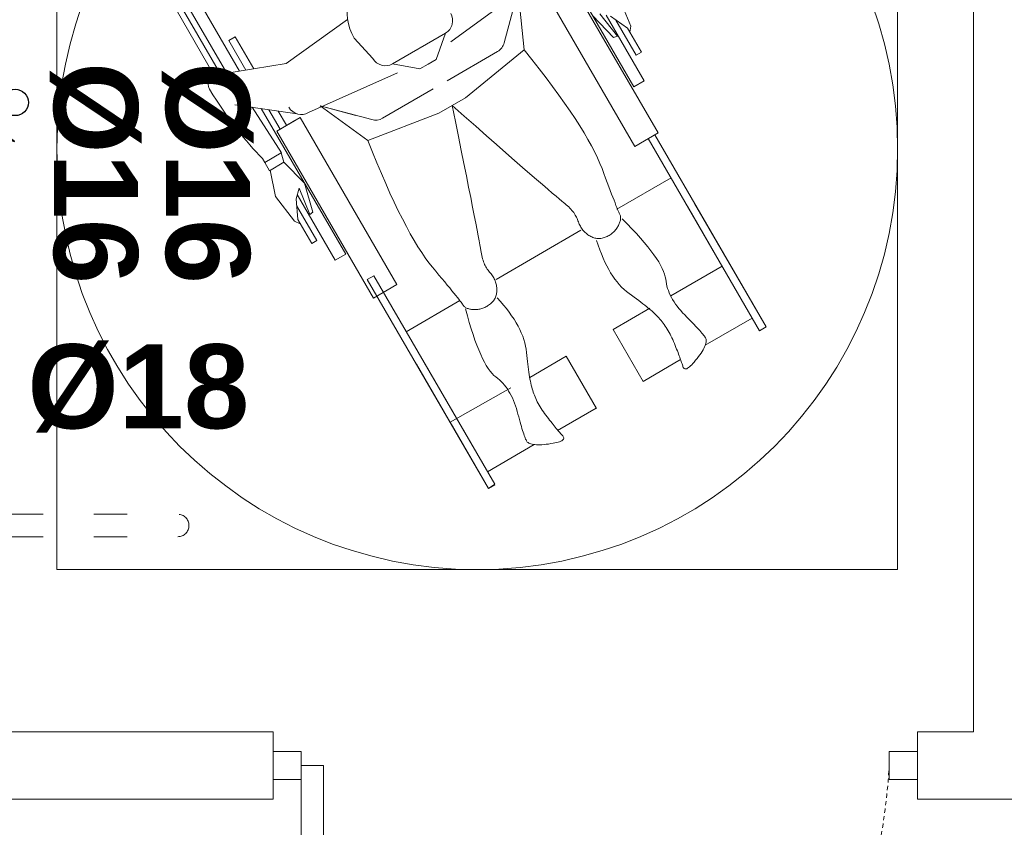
# Model space of a CAD drawing. Header units: millimetres. Extents: x -6697 to 21546, y -3389 to 18959.
# Tile 114 of 153: x 2792 to 2968, y 12529 to 12673. Entities that reach past the tile are written whole.
import ezdxf
from ezdxf import colors
from ezdxf.entities.mleader import LeaderData, LeaderLine
from ezdxf.math import Vec2, Vec3

# ---------------------------------------------------------------- set-up
doc = ezdxf.new("R2010")
doc.units = ezdxf.units.MM
doc.linetypes.add('ACAD_ISO03W100', pattern=[30, 12, -18])
doc.linetypes.add('JIS_02_0.7', pattern=[1.35, 0.75, -0.6])
for name, color, linetype, lineweight, true_color in [('2DH_PLS_P', 5, 'Continuous', 25, 0x0000ff), ('2DS_PLS_CW', 20, 'Continuous', 50, 0xff3f00), ('sanitarka', 7, 'Continuous', 5, 0x666666), ('wyposazenie sanitarne', 7, 'Continuous', 5, 0x999999), ('wyposażenie', 7, 'Continuous', 5, 0x999999)]:
    doc.layers.add(name, color=color, linetype=linetype, lineweight=lineweight, true_color=true_color)
doc.layers.add('opisy', color=7, linetype='Continuous')
doc.layers.add('S_WODA', color=150, linetype='Continuous')
doc.layers.add('sciany_wew', color=7, linetype='Continuous', lineweight=18)
doc.layers.add('stolarka_mysz_drzwi', color=7, linetype='Continuous', lineweight=5)
doc.styles.add('Arial', font='arial.ttf')
doc.styles.add('ISO', font='isocpeur.ttf')
doc.styles.get("Standard").update_dxf_attribs({"font": 'arial.ttf'})

# ---------------------------------------------------------------- blocks, each defined once
blk = doc.blocks.new('niepełnosprawny')
at = {"layer": 'wyposażenie', "color": 0}
for p, q in [((879.56, 699.12), (893.62, 674.88)), ((881.53, 695.04), (897.66, 667.23)), ((825.82, 677.16), (816.79, 692.74)), ((818.52, 693.74), (827.94, 677.51)), ((877.64, 692.78), (893.77, 664.97)), ((876.21, 691.95), (863.14, 682.4)), ((874.31, 690.85), (872.02, 682.24)), ((874.31, 690.85), (875.37, 681.06)), ((891.1, 689.82), (893.09, 684.99)), ((823.73, 676.78), (817.37, 687.76)), ((818.23, 688.26), (824.76, 677)), ((845.94, 686.11), (835.71, 678.78)), ((886.77, 686.69), (890.25, 683.11)), ((890.87, 683.35), (887.95, 687.07)), ((895.35, 675.88), (889.01, 686.81)), ((889.73, 686.63), (892.56, 684.68)), ((894.01, 680.19), (890.63, 686.01)), ((892.56, 684.68), (894.87, 680.69)), ((893.09, 684.99), (892.97, 683.97)), ((826.14, 682.6), (827.22, 683.23)), ((828.99, 677.68), (826.14, 682.6)), ((827.22, 683.23), (830.31, 677.9)), ((847.01, 682.99), (850.13, 679.6)), ((862.24, 683.84), (853.41, 678.73)), ((862.24, 683.84), (860.68, 679.47)), ((890.25, 683.11), (890.87, 683.35)), ((870.91, 680.78), (862.52, 675.91)), ((875.37, 681.06), (865.56, 673.05)), ((894.01, 680.19), (894.87, 680.69)), ((860.68, 679.47), (859.33, 678.69)), ((860.68, 679.47), (859.33, 678.69)), ((835.71, 678.78), (824.82, 677)), ((853.41, 678.73), (857.98, 677.91)), ((857.98, 677.91), (859.33, 678.69)), ((857.98, 677.91), (859.33, 678.69)), ((839.44, 670.62), (854.22, 677.23)), ((895.35, 675.88), (893.62, 674.88)), ((895.35, 675.88), (893.62, 674.88)), ((851.77, 669.68), (860.16, 674.55)), ((865.56, 673.05), (861.13, 670.49)), ((827.12, 671.92), (837.53, 670.4)), ((830.06, 671.49), (834.91, 663.9)), ((831.55, 671.27), (845.61, 647.03)), ((832.82, 671.09), (834.69, 667.86)), ((834.39, 670.86), (835.77, 668.49)), ((841.34, 671.72), (849.32, 665.94)), ((841.34, 671.72), (849.95, 669.43)), ((841.34, 671.72), (849.32, 665.94)), ((841.34, 671.72), (847.31, 670.13)), ((834.12, 667.53), (838.01, 669.79)), ((834.12, 667.53), (838.01, 669.79)), ((834.12, 667.53), (837.15, 669.29)), ((834.12, 667.53), (837.15, 669.29)), ((835.63, 668.41), (838.01, 669.79)), ((838.01, 669.79), (854.14, 641.98)), ((849.32, 665.94), (861.13, 670.49)), ((834.12, 667.53), (850.25, 639.73)), ((897.66, 667.23), (893.77, 664.97)), ((831.74, 662.98), (832.12, 662.32)), ((832.12, 662.32), (834.89, 663.92)), ((835.33, 662.34), (834.89, 663.92)), ((832.12, 662.32), (832.92, 660.94)), ((832.92, 660.94), (835.33, 662.34)), ((833.05, 661.02), (833.9, 656.63)), ((835.33, 662.34), (838.76, 658.84)), ((890.8, 654.51), (899.81, 659.73)), ((837.85, 658.01), (837.34, 656.24)), ((839.63, 653.62), (837.85, 658.01)), ((838.76, 658.84), (840.14, 654.05)), ((833.9, 656.63), (837.11, 652.51)), ((837.34, 656.24), (837.63, 652.82)), ((843.88, 646.03), (837.55, 656.95)), ((840.81, 649.33), (837.44, 655.15)), ((902.58, 654.96), (914.56, 634.3)), ((915.64, 634.93), (903.71, 655.5)), ((837.63, 652.82), (839.95, 648.83)), ((840.14, 654.05), (839.63, 653.62)), ((837.11, 652.51), (838.04, 652.11)), ((884.81, 651.03), (870.7, 642.84)), ((840.81, 649.33), (839.95, 648.83)), ((843.88, 646.03), (845.61, 647.03)), ((843.88, 646.03), (845.61, 647.03)), ((899.75, 640.09), (908.32, 645.06)), ((850.25, 639.73), (854.14, 641.98)), ((855.69, 634.14), (864.62, 639.32)), ((890.15, 634.52), (896.26, 638.07)), ((913.34, 636.41), (905.51, 631.87)), ((890.15, 634.52), (895.17, 625.87)), ((890.15, 634.52), (895.17, 625.87)), ((876.27, 626.52), (882.35, 630.04)), ((882.35, 630.04), (887.39, 621.36)), ((857.38, 628.74), (863.33, 618.49)), ((858.46, 629.37), (866.44, 615.61)), ((895.17, 625.87), (901.4, 629.49)), ((873.13, 624.78), (863, 619.05)), ((880.91, 617.71), (887.34, 621.43)), ((863, 619.05), (869.38, 608.05)), ((869.22, 610.82), (877.02, 615.35)), ((870.47, 608.67), (869.38, 608.05))]:
    blk.add_line(p, q, dxfattribs=at)
at = {"layer": 'wyposażenie'}
blk.add_lwpolyline([(797.49, 734.6), (937.56, 734.6), (937.56, 594.53), (797.49, 594.53)], close=True, dxfattribs=at)
at = {"layer": 'wyposażenie', "color": 0}
for points in [[(875.37, 681.06), (876.64, 679.45), (877.85, 677.9), (879, 676.39), (880.09, 674.94), (881.12, 673.53), (882.08, 672.17), (882.98, 670.86), (883.82, 669.6), (884.6, 668.39), (885.32, 667.23), (885.97, 666.11), (886.57, 665.05), (887.1, 664.03), (887.57, 663.07), (887.97, 662.15), (888.32, 661.28), (888.62, 660.46), (888.91, 659.68), (889.18, 658.95), (889.44, 658.27), (889.68, 657.64), (889.91, 657.05), (890.11, 656.51), (890.31, 656.01), (890.48, 655.56), (890.64, 655.16), (890.78, 654.81), (890.91, 654.5), (891.02, 654.24), (891.11, 654.02), (891.19, 653.85), (891.25, 653.73), (891.3, 653.63), (891.34, 653.53), (891.37, 653.42), (891.39, 653.31), (891.4, 653.19), (891.41, 653.07), (891.4, 652.95), (891.39, 652.82), (891.37, 652.69), (891.34, 652.56), (891.3, 652.42), (891.25, 652.27), (891.19, 652.13), (891.13, 651.98), (891.05, 651.82), (890.97, 651.67), (890.88, 651.51), (890.78, 651.36), (890.68, 651.21), (890.57, 651.08), (890.46, 650.94), (890.34, 650.81), (890.21, 650.69), (890.08, 650.58), (889.95, 650.47), (889.81, 650.36), (889.66, 650.26), (889.51, 650.17), (889.35, 650.08), (889.19, 650), (889.02, 649.92), (888.84, 649.85), (888.66, 649.79), (888.49, 649.74), (888.31, 649.7), (888.14, 649.67), (887.96, 649.66), (887.79, 649.65), (887.62, 649.65), (887.45, 649.67), (887.28, 649.69), (887.11, 649.73), (886.94, 649.77), (886.77, 649.83), (886.61, 649.9), (886.44, 649.98), (886.28, 650.07), (886.11, 650.17), (885.95, 650.28), (885.8, 650.4), (885.65, 650.52), (885.51, 650.64), (885.37, 650.78), (885.25, 650.91), (885.12, 651.06), (885.01, 651.21), (884.9, 651.36), (884.79, 651.52), (884.7, 651.68), (884.6, 651.85), (884.52, 652.03), (884.44, 652.21), (884.37, 652.4), (884.3, 652.59), (884.24, 652.79), (884.16, 652.98), (884.07, 653.18), (883.96, 653.37), (883.85, 653.56), (883.73, 653.76), (883.6, 653.95), (883.45, 654.14), (883.29, 654.33), (883.13, 654.52), (882.95, 654.71), (882.76, 654.9), (882.56, 655.09), (882.35, 655.28), (882.13, 655.46), (881.89, 655.65), (881.6, 655.89), (881.19, 656.23), (880.66, 656.67), (880.02, 657.22), (879.26, 657.87), (878.39, 658.62), (877.41, 659.47), (876.3, 660.43), (875.09, 661.49), (873.75, 662.65), (872.31, 663.91), (870.74, 665.28), (869.07, 666.75), (867.28, 668.32), (865.37, 669.99), (863.34, 671.77)], [(824.76, 677), (824.57, 676.93), (824.39, 676.87), (824.22, 676.8), (824.06, 676.74), (823.91, 676.68), (823.77, 676.62), (823.63, 676.56), (823.51, 676.51), (823.39, 676.45), (823.29, 676.4), (823.19, 676.34), (823.11, 676.29), (823.03, 676.24), (822.96, 676.19), (822.9, 676.14), (822.85, 676.09), (822.81, 676.04), (822.78, 675.98), (822.75, 675.92), (822.72, 675.84), (822.71, 675.77), (822.69, 675.68), (822.69, 675.59), (822.69, 675.5), (822.69, 675.39), (822.71, 675.28), (822.72, 675.17), (822.75, 675.04), (822.78, 674.91), (822.81, 674.78), (822.85, 674.64), (822.9, 674.49)], [(822.9, 674.49), (823.49, 673.58), (824.07, 672.69), (824.64, 671.83), (825.22, 671), (825.78, 670.19), (826.35, 669.41), (826.91, 668.65), (827.46, 667.92), (828.01, 667.21), (828.56, 666.53), (829.1, 665.88), (829.63, 665.25), (830.17, 664.64), (830.69, 664.06), (831.22, 663.51), (831.74, 662.98)], [(849.32, 665.94), (850.07, 664.04), (850.82, 662.22), (851.56, 660.47), (852.28, 658.8), (852.99, 657.22), (853.69, 655.7), (854.38, 654.27), (855.06, 652.92), (855.72, 651.64), (856.38, 650.44), (857.02, 649.32), (857.65, 648.27), (858.27, 647.31), (858.87, 646.42), (859.47, 645.61), (860.05, 644.88), (860.62, 644.21), (861.14, 643.57), (861.64, 642.98), (862.11, 642.42), (862.54, 641.89), (862.94, 641.41), (863.3, 640.96), (863.64, 640.54), (863.94, 640.17), (864.21, 639.83), (864.45, 639.53), (864.65, 639.27), (864.83, 639.04), (864.97, 638.86), (865.07, 638.7), (865.15, 638.59), (865.21, 638.5), (865.28, 638.41), (865.36, 638.33), (865.45, 638.26), (865.54, 638.19), (865.64, 638.13), (865.75, 638.07), (865.87, 638.02), (865.99, 637.97), (866.13, 637.93), (866.27, 637.9), (866.41, 637.87), (866.57, 637.84), (866.73, 637.83), (866.9, 637.82), (867.08, 637.81), (867.26, 637.81), (867.44, 637.82), (867.62, 637.84), (867.79, 637.86), (867.96, 637.89), (868.13, 637.93), (868.3, 637.98), (868.47, 638.04), (868.63, 638.1), (868.79, 638.17), (868.95, 638.25), (869.11, 638.33), (869.26, 638.43), (869.41, 638.53), (869.56, 638.64), (869.71, 638.76), (869.85, 638.88), (869.98, 639.01), (870.11, 639.14), (870.22, 639.28), (870.32, 639.42), (870.41, 639.57), (870.49, 639.72), (870.57, 639.87), (870.63, 640.03), (870.68, 640.2), (870.72, 640.37), (870.76, 640.54), (870.78, 640.72), (870.79, 640.9), (870.8, 641.09), (870.79, 641.28), (870.77, 641.48), (870.75, 641.67), (870.72, 641.86), (870.68, 642.04), (870.63, 642.22), (870.58, 642.4), (870.51, 642.58), (870.44, 642.76), (870.36, 642.93), (870.28, 643.1), (870.18, 643.26), (870.08, 643.43), (869.97, 643.59), (869.85, 643.75), (869.72, 643.9), (869.59, 644.06), (869.45, 644.21), (869.32, 644.38), (869.2, 644.55), (869.08, 644.74), (868.97, 644.93), (868.86, 645.13), (868.76, 645.34), (868.67, 645.56), (868.58, 645.79), (868.5, 646.03), (868.42, 646.28), (868.35, 646.54), (868.29, 646.81), (868.23, 647.08), (868.17, 647.37), (868.13, 647.67), (868.07, 648.04), (867.98, 648.57), (867.85, 649.24), (867.7, 650.07), (867.51, 651.05), (867.29, 652.18), (867.04, 653.46), (866.76, 654.89), (866.44, 656.47), (866.09, 658.21), (865.72, 660.09), (865.31, 662.12), (864.86, 664.31), (864.39, 666.64), (863.88, 669.13), (863.34, 671.77)], [(891.67, 652.94), (892.51, 652.09), (893.3, 651.26), (894.04, 650.47), (894.73, 649.7), (895.36, 648.97), (895.94, 648.26), (896.47, 647.59), (896.95, 646.95), (897.38, 646.33), (897.75, 645.75), (898.08, 645.2), (898.35, 644.67), (898.57, 644.18), (898.74, 643.72), (898.85, 643.29), (898.92, 642.89), (898.97, 642.5), (899.04, 642.12), (899.13, 641.73), (899.24, 641.35), (899.36, 640.97), (899.51, 640.6), (899.68, 640.22), (899.87, 639.85), (900.08, 639.48), (900.31, 639.11), (900.55, 638.74), (900.82, 638.37), (901.11, 638.01), (901.42, 637.64), (901.74, 637.28), (902.09, 636.92), (902.44, 636.57), (902.77, 636.24), (903.08, 635.91), (903.38, 635.61), (903.65, 635.32), (903.91, 635.05), (904.16, 634.79), (904.38, 634.54), (904.59, 634.31), (904.78, 634.1), (904.95, 633.9), (905.1, 633.72), (905.24, 633.55), (905.36, 633.4), (905.46, 633.26), (905.54, 633.14), (905.61, 633.02), (905.65, 632.89), (905.67, 632.74), (905.68, 632.59), (905.66, 632.41), (905.63, 632.23), (905.57, 632.03), (905.49, 631.82), (905.39, 631.6), (905.28, 631.36), (905.14, 631.11), (904.98, 630.85), (904.81, 630.58), (904.61, 630.29), (904.39, 629.99), (904.15, 629.67), (903.91, 629.37), (903.68, 629.09), (903.46, 628.84), (903.26, 628.63), (903.07, 628.44), (902.89, 628.28), (902.72, 628.15), (902.57, 628.05), (902.43, 627.98), (902.3, 627.94), (902.19, 627.93), (902.08, 627.94), (901.99, 627.99), (901.92, 628.07), (901.85, 628.17), (901.8, 628.31), (901.75, 628.46), (901.7, 628.63), (901.64, 628.81), (901.57, 629), (901.5, 629.2), (901.43, 629.41), (901.35, 629.64), (901.26, 629.87), (901.17, 630.12), (901.07, 630.38), (900.97, 630.65), (900.86, 630.93), (900.74, 631.22), (900.62, 631.52), (900.5, 631.84), (900.37, 632.16), (900.23, 632.49), (900.09, 632.81), (899.95, 633.12), (899.8, 633.43), (899.65, 633.72), (899.5, 634.01), (899.34, 634.29), (899.18, 634.56), (899.02, 634.83), (898.85, 635.08), (898.68, 635.33), (898.51, 635.57), (898.33, 635.8), (898.15, 636.02), (897.97, 636.24), (897.78, 636.44), (897.58, 636.65), (897.37, 636.86), (897.14, 637.08), (896.9, 637.31), (896.64, 637.54), (896.37, 637.78), (896.08, 638.02), (895.78, 638.27), (895.46, 638.53), (895.13, 638.79), (894.78, 639.06), (894.42, 639.34), (894.04, 639.62), (893.65, 639.91), (893.24, 640.2), (892.82, 640.51), (892.4, 640.83), (891.99, 641.18), (891.58, 641.56), (891.19, 641.97), (890.82, 642.41), (890.45, 642.89), (890.09, 643.39), (889.75, 643.93), (889.42, 644.49), (889.1, 645.09), (888.79, 645.72), (888.49, 646.38), (888.21, 647.07), (887.93, 647.79), (887.67, 648.54), (887.42, 649.32)], [(865.57, 637.93), (865.88, 636.77), (866.2, 635.68), (866.52, 634.64), (866.83, 633.66), (867.15, 632.74), (867.47, 631.89), (867.78, 631.09), (868.1, 630.35), (868.41, 629.68), (868.73, 629.06), (869.04, 628.5), (869.36, 628), (869.67, 627.56), (869.99, 627.19), (870.3, 626.87), (870.62, 626.61), (870.93, 626.37), (871.22, 626.12), (871.51, 625.85), (871.78, 625.56), (872.05, 625.26), (872.3, 624.94), (872.54, 624.61), (872.76, 624.26), (872.98, 623.89), (873.19, 623.51), (873.38, 623.11), (873.56, 622.69), (873.73, 622.26), (873.89, 621.81), (874.04, 621.35), (874.18, 620.87), (874.31, 620.39), (874.43, 619.94), (874.55, 619.51), (874.67, 619.1), (874.78, 618.71), (874.88, 618.35), (874.98, 618.01), (875.08, 617.69), (875.18, 617.4), (875.27, 617.13), (875.35, 616.88), (875.43, 616.66), (875.51, 616.45), (875.58, 616.27), (875.65, 616.12), (875.71, 615.99), (875.78, 615.87), (875.87, 615.76), (875.99, 615.67), (876.12, 615.59), (876.28, 615.51), (876.46, 615.45), (876.65, 615.4), (876.88, 615.36), (877.12, 615.34), (877.38, 615.32), (877.66, 615.31), (877.97, 615.32), (878.3, 615.33), (878.65, 615.36), (879.02, 615.39), (879.41, 615.44), (879.79, 615.5), (880.15, 615.56), (880.47, 615.62), (880.76, 615.69), (881.02, 615.76), (881.25, 615.83), (881.44, 615.91), (881.6, 615.99), (881.74, 616.08), (881.84, 616.17), (881.9, 616.26), (881.94, 616.36), (881.95, 616.46), (881.92, 616.57), (881.86, 616.67), (881.77, 616.79), (881.66, 616.91), (881.54, 617.04), (881.42, 617.18), (881.28, 617.33), (881.15, 617.49), (881, 617.66), (880.85, 617.85), (880.69, 618.04), (880.52, 618.25), (880.35, 618.46), (880.17, 618.68), (879.98, 618.92), (879.78, 619.17), (879.58, 619.42), (879.37, 619.69), (879.16, 619.97), (878.94, 620.25), (878.73, 620.53), (878.54, 620.81), (878.35, 621.09), (878.17, 621.37), (878, 621.64), (877.83, 621.92), (877.68, 622.19), (877.53, 622.47), (877.4, 622.74), (877.27, 623.01), (877.15, 623.28), (877.04, 623.55), (876.94, 623.82), (876.84, 624.09), (876.76, 624.35), (876.68, 624.63), (876.6, 624.92), (876.53, 625.23), (876.45, 625.55), (876.38, 625.89), (876.31, 626.24), (876.25, 626.61), (876.18, 627), (876.12, 627.4), (876.06, 627.82), (876, 628.26), (875.95, 628.71), (875.89, 629.18), (875.84, 629.66), (875.79, 630.16), (875.74, 630.68), (875.68, 631.21), (875.58, 631.74), (875.45, 632.28), (875.29, 632.82), (875.1, 633.37), (874.87, 633.93), (874.62, 634.49), (874.33, 635.06), (874, 635.63), (873.65, 636.21), (873.26, 636.79), (872.84, 637.38), (872.39, 637.97), (871.91, 638.57), (871.39, 639.17), (870.84, 639.78)]]:
    blk.add_lwpolyline(points, dxfattribs=at)
for points in [[(897.09, 666.9), (915.64, 634.93), (914.56, 634.3), (896.01, 666.27)], [(850.29, 643.45), (870.43, 608.73), (869.38, 608.05), (849.21, 642.82)]]:
    blk.add_lwpolyline(points, close=True, dxfattribs=at)
blk.add_circle((867.52, 664.57), 70.03, dxfattribs=at)
for centre, radius, start, end in [((854.36, 687.26), 8.5, 30.1174, 210.1174), ((861.03, 685.92), 2.4, 300.1174, 30.1174), ((869.7, 682.86), 2.4, 300.1174, 345.1174), ((852.21, 680.8), 2.4, 210.1174, 300.1174), ((838.23, 672.69), 2.4, 210.1174, 300.1174), ((838.23, 672.69), 2.4, 210.1174, 300.1174), ((850.56, 671.75), 2.4, 255.1174, 300.1174)]:
    blk.add_arc(centre, radius, start, end, dxfattribs=at)
blk = doc.blocks.new('uchwyt podnoszony')
for p, q in [((-5, 0), (-5, -3)), ((5, 0), (5, -3)), ((-5, -3), (5, -3))]:
    blk.add_line(p, q)
at = {"linetype": 'ACAD_ISO03W100', "ltscale": 0.5}
for p, q in [((-2, -3), (-2, -78)), ((2, -3), (2, -78))]:
    blk.add_line(p, q, dxfattribs=at)
blk.add_arc((0, -78), 2, 180, 0, dxfattribs=at)
blk = doc.blocks.new('*U151')
at = {"layer": 'stolarka_mysz_drzwi'}
for points in [[(-9, 0), (-9, 105), (-5, 105), (-5, 0)], [(-110, -2.5), (-115, -2.5), (-115, 2.5), (-110, 2.5)], [(0, -2.5), (-5, -2.5), (-5, 2.5), (0, 2.5)]]:
    blk.add_lwpolyline(points, close=True, dxfattribs=at)
at = {"layer": 'stolarka_mysz_drzwi', "linetype": 'JIS_02_0.7'}
blk.add_arc((1.72, -6.72), 111.92, 93.4421, 176.5579, dxfattribs=at)
at = {"style": 'ISO', "flags": 9}
for tag, p in [('MATERIAL', (167.97, -34.59)), ('KOLOR_DRZWI', (168.38, -55.85)), ('WYPELNIENIE_DRZWI', (168.01, -77.63))]:
    blk.add_attdef(tag, p, '', height=14, dxfattribs=at)
blk = doc.blocks.new('parter')
at = {"layer": 'sciany_wew'}
for points in [[(318, 1258), (318, 992), (318, 980), (413, 980)], [(538, 980), (538, 1258), (318, 1258)], [(403, 968), (413, 968), (413, 980), (403, 980)], [(528, 980), (538, 980)], [(528, 968), (528, 968), (528, 980), (528, 980)], [(318, 943), (318, 968), (413, 968)], [(528, 968), (560, 968)]]:
    blk.add_lwpolyline(points, dxfattribs=at)
at = {"layer": 'sanitarka', "extrusion": (0, 0, -1), "xscale": -1, "zscale": -1, "rotation": 270}
blk.add_blockref('uchwyt podnoszony', (-318, 1016.8), dxfattribs=at)
at = {"layer": 'sciany_wew', "rotation": 180}
blk.add_blockref('*U151', (413, 974), dxfattribs=at)
at = {"layer": 'wyposazenie sanitarne', "xscale": 1.07142857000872, "yscale": 1.07142857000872, "zscale": 1.07142857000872}
blk.add_blockref('niepełnosprawny', (-480.04, 371.93), dxfattribs=at)
blk = doc.blocks.new('ZAWOR_KRAN')
at = {"layer": 'S_WODA', "color": 7, "ltscale": 0.025}
for p, q in [((1370.41, 23075.92), (1360.55, 23062.65)), ((1370.41, 23075.92), (1379.94, 23075.92)), ((1370.41, 23075.92), (1370.41, 23049.37)), ((1370.41, 23049.37), (1354.13, 23071.28)), ((1370.41, 23049.37), (1379.94, 23049.37))]:
    blk.add_line(p, q, dxfattribs=at)
at = {"layer": 'S_WODA', "color": 7, "ltscale": 10}
for p, q in [((1360.55, 23062.65), (1358.76, 23060.23)), ((1355, 23061.51), (1360.25, 23057.61)), ((1358.76, 23060.23), (1355, 23061.51)), ((1352.29, 23058.29), (1357.35, 23054.54)), ((1358.8, 23056.07), (1352.29, 23058.29)), ((1360.25, 23057.61), (1353.74, 23059.83)), ((1353.74, 23059.83), (1358.8, 23056.07)), ((1355.1, 23055.31), (1353.54, 23053.21)), ((1357.35, 23054.54), (1355.1, 23055.31))]:
    blk.add_line(p, q, dxfattribs=at)
at = {"layer": 'S_WODA', "color": 7}
blk.add_circle((1352.14, 23051.32), 2.35, dxfattribs=at)
blk = doc.blocks.new('ZAWORY CIEPLA ZIMNA')
at = {"layer": '2DH_PLS_P'}
blk.add_lwpolyline([(-9.52, 13.28), (-9.52, 5.57), (-17.35, 5.57)], dxfattribs=at)
at = {"layer": '2DS_PLS_CW'}
blk.add_lwpolyline([(-9.52, -13.28), (-9.52, -5.48), (-17.35, -5.48)], dxfattribs=at)
at = {"layer": 'sciany_wew', "rotation": 180}
blk.add_blockref('ZAWOR_KRAN', (1370.41, 23062.65), dxfattribs=at)
at = {"layer": '2DH_PLS_P', "insert": (52.27, -1.26), "char_height": 15, "width": 591.855, "attachment_point": 5, "rotation": 270, "line_spacing_factor": 0.9, "style": 'Arial'}
blk.add_mtext('{\\fArial|b1|i0|c238|p34;%%C16}', dxfattribs=at)
at = {"layer": '2DS_PLS_CW', "ltscale": 0.1, "insert": (32.27, -1.26), "char_height": 15, "width": 591.855, "attachment_point": 5, "rotation": 270, "line_spacing_factor": 0.9, "style": 'Arial'}
blk.add_mtext('{\\fArial|b1|i0|c238|p34;%%C16}', dxfattribs=at)

msp = doc.modelspace()

# ---------------------------------------------------------------- block references
at = {"layer": '2DH_PLS_P'}
msp.add_blockref('ZAWORY CIEPLA ZIMNA', (2773.43, 12646.47), dxfattribs=at)
at = {"layer": 'sciany_wew'}
msp.add_blockref('parter', (2424.7, 11565.56), dxfattribs=at)

# ---------------------------------------------------------------- texts
at = {"layer": '2DH_PLS_P', "insert": (2813.66, 12606.79), "char_height": 15, "width": 591.855, "attachment_point": 5, "line_spacing_factor": 0.9, "style": 'Arial'}
msp.add_mtext('{\\fArial|b1|i0|c238|p34;%%C18}', dxfattribs=at)

# ---------------------------------------------------------------- leaders
at = {"layer": 'opisy'}
ml = msp.add_multileader_mtext('Standard', dxfattribs=at)
ml.set_content('{\\fArial|b1|i0|c238|p34;JEDNOSTKA WEWNĘTRZNA\\PDO OBSŁUGI POMPY CIEPŁA\\PZ GRZAŁKĄ O MOCY 9KW\\P WRAZ Z ZASOBNIKIEM\\PWODY CIEPŁEJ O POJEMNOŚCI MINIMUM 200DM³\\PZESTAW USTAWIĆ NA COKOLE\\PO WYSOKOŚCI 5CM\\PPONAD POZIOMEM POSADZKI\\PWYMIARY COKOŁU DOPASOWAĆ\\PDO ZASTOSOWANEGO URZĄDZENIA}', color=256)
ml.set_leader_properties()
ml.build(insert=Vec2(0, 0))
ctx = ml.context
ctx.base_point, ctx.char_height, ctx.plane_origin = Vec3(2588.9, 12255.08), 12, Vec3(3135.7, 12714.53)
ctx.text_align_type = 2
notes = []
notes.append((ctx, [(1, (1, 1, 0), (3005.68, 12255.08), (-1, 0), 8, [(0, [(3135.7, 12714.53)], 0, [])])]))
ctx.mtext.insert, ctx.mtext.alignment, ctx.mtext.flow_direction = Vec3(2995.68, 12262.8), 3, 5
for ctx, leaders in notes:
    for number, flags, end, landing, length, lines in leaders:
        leader = LeaderData()
        leader.index, (leader.has_last_leader_line, leader.has_dogleg_vector, leader.attachment_direction) = number, flags
        leader.last_leader_point, leader.dogleg_vector, leader.dogleg_length = Vec3(end), Vec3(landing), length
        for number, points, colour, breaks in lines:
            line = LeaderLine()
            line.index, line.vertices, line.color, line.breaks = number, Vec3.list(points), colors.encode_raw_color(colour), breaks
            leader.lines.append(line)
        ctx.leaders.append(leader)

doc.saveas('drawing.dxf')
